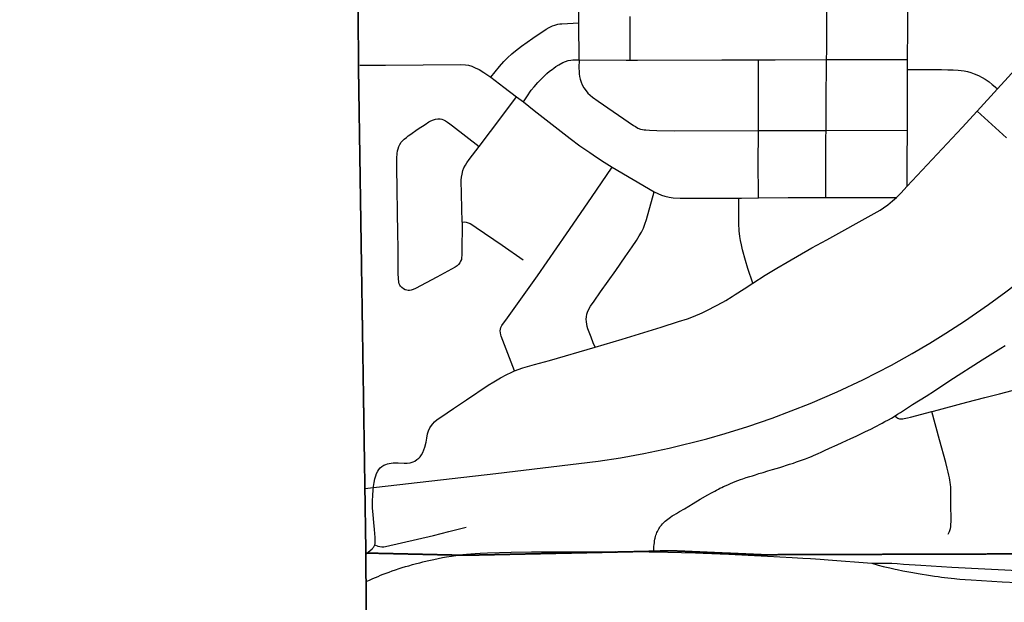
# Model space of a CAD drawing. Header units: feet. Extents: x 2113747 to 2516209, y 960708 to 1356798.
# Tile 20 of 92: x 2271117 to 2278482, y 1143748 to 1148108. Entities that reach past the tile are written whole.
import ezdxf

# ---------------------------------------------------------------- set-up
doc = ezdxf.new("R2010")
doc.units = ezdxf.units.FT
doc.header["$LTSCALE"] = 20
doc.header["$MEASUREMENT"] = 0
doc.linetypes.add('OhDOT_USTN3', pattern=[0.22, 0.165, -0.055])
doc.linetypes.add('rr2', pattern=[0])
for name, color, linetype in [('GM_X_Adjacent_County', 251, 'OhDOT_USTN3'), ('GM_X_City_Street', 251, 'Continuous'), ('GM_X_County', 251, 'OhDOT_USTN3'), ('GM_X_Rail_Line', 251, 'rr2'), ('GM_X_State_Route', 1, 'Continuous'), ('GM_X_Township', 251, 'OhDOT_USTN3')]:
    doc.layers.add(name, color=color, linetype=linetype)

msp = doc.modelspace()

# ---------------------------------------------------------------- linework, layer by layer
at = {"layer": 'GM_X_Adjacent_County', "flags": 128}
msp.add_lwpolyline([(2192629.9, 1167519.5), (2192631.2, 1170403.5), (2192632.8, 1173672.8), (2192633.8, 1175629.5), (2192671.1, 1181169.3), (2192669.3, 1184775.1), (2192667.8, 1187766.9), (2192660.9, 1188884.7), (2192638, 1192623.1), (2192637, 1192687), (2192624.5, 1194837.8), (2192737.6, 1194839.7), (2198605.6, 1194974.2), (2199009.7, 1194982.8), (2204631.8, 1195039.6), (2205347.9, 1195050.5), (2205386.6, 1195051.1), (2205910.4, 1195059.1), (2205996.9, 1195060.4), (2208466.7, 1195086.6), (2214754.4, 1195227), (2218436, 1195308), (2224284, 1195428.9), (2225752.4, 1195457.9), (2225462.4, 1195534.2), (2225401.5, 1195595.2), (2225364.4, 1195690.5), (2225385.6, 1195870.7), (2225422.7, 1195968.7), (2225454.5, 1196101.2), (2225555.1, 1196175.4), (2225730, 1196146.2), (2225936.7, 1196103.9), (2226103.6, 1195950.2), (2226196.3, 1195762.1), (2226318.2, 1195778), (2226413.6, 1195876), (2226477.1, 1196119.8), (2226432.1, 1196339.7), (2226254.6, 1196527.8), (2226111.5, 1196633.7), (2226016.1, 1196776.8), (2225706.3, 1197037.8), (2225597.5, 1197214), (2225541.9, 1197428.6), (2225549.8, 1197574.3), (2225533.9, 1197682.9), (2225510.1, 1197751.8), (2225433.3, 1197823.4), (2225319.3, 1197810.1), (2225163, 1197849.8), (2225022.6, 1197884.3), (2224866.2, 1197995.8), (2224773.6, 1198237.6), (2224766.2, 1198416.3), (2224818.6, 1198832.8), (2224831.8, 1198917.6), (2224868.9, 1199050.1), (2224916.6, 1199124.2), (2224988.2, 1199164), (2225078.2, 1199177.2), (2225210.7, 1199142.8), (2225361.7, 1199058), (2225454.5, 1198986.5), (2225541.9, 1198975.9), (2225626.7, 1199020.9), (2225653.2, 1199068.6), (2225634.6, 1199164), (2225576.3, 1199317.6), (2225558.1, 1199409.1), (2225502.1, 1199640.9), (2225359.1, 1199810.4), (2225210.7, 1199887.3), (2225033.2, 1199916.4), (2224903.4, 1199927), (2224733.8, 1199887.3), (2224588.1, 1199836.9), (2224426.5, 1199852.8), (2224304.6, 1199924.4), (2224140.3, 1200009.2), (2224033.1, 1200099.2), (2223933.7, 1200223.8), (2223870.1, 1200324.4), (2223843.6, 1200456.9), (2223875.4, 1200570.8), (2223989.3, 1200713.9), (2224135, 1200891.4), (2224264.9, 1201013.3), (2224315.2, 1201058.3), (2224325.8, 1201095.4), (2224307.2, 1201143.1), (2224270.1, 1201185.5), (2224190.7, 1201257), (2224050.2, 1201262.3), (2223875.4, 1201254.4), (2223719.1, 1201259.7), (2223624.4, 1201296.8), (2223554.8, 1201352.4), (2223464.7, 1201458.4), (2223422.3, 1201569.7), (2223427.6, 1201646.5), (2223462.1, 1201752.5), (2223552.1, 1201842.6), (2223692.6, 1201903.5), (2223840.9, 1201967.1), (2223893.9, 1201998.9), (2223939, 1202043.9), (2223962.8, 1202134), (2223909.8, 1202269.1), (2223851.5, 1202340.7), (2223774.7, 1202356.6), (2223692.6, 1202348.6), (2223578.6, 1202303.6), (2223491.2, 1202258.5), (2223382.6, 1202226.8), (2223303.1, 1202247.9), (2223247.5, 1202300.9), (2223215.7, 1202377.8), (2223197.1, 1202483.7), (2223244.8, 1202642.7), (2223353.4, 1202799), (2223454.1, 1202942.1), (2223462.1, 1203018.9), (2223462.1, 1203064), (2223390.5, 1203188.5), (2223235.7, 1203282.8), (2223181.3, 1203339.3), (2223130.4, 1203395.8), (2223116.3, 1203463.6), (2223153, 1203562.4), (2223226.5, 1203633.1), (2223288.6, 1203695.2), (2223316.9, 1203765.9), (2223297.1, 1203887.3), (2223251.9, 1203949.5), (2223175.6, 1203974.9), (2223085.2, 1203955.1), (2223006.1, 1203918.4), (2222935.5, 1203853.4), (2222850.7, 1203698), (2222740.6, 1203607.6), (2222675.6, 1203593.5), (2222616.2, 1203610.5), (2222559.7, 1203698), (2222463.7, 1204073.8), (2222458, 1204285.7), (2222497.6, 1204359.1), (2222596.5, 1204452.4), (2222805.5, 1204585.1), (2222929.8, 1204675.6), (2222992, 1204740.5), (2223006.1, 1204788.6), (2222972.2, 1204847.9), (2222910.1, 1204912.9), (2222760.3, 1204955.2), (2222599.3, 1204969.4), (2222480.6, 1205008.9), (2222404.4, 1205076.7), (2222263.1, 1205240.6), (2222181.2, 1205336.6), (2222079.5, 1205407.3), (2221966.5, 1205441.2), (2221881.7, 1205472.2), (2221797, 1205516.5), (2221703.7, 1205619.2), (2221630.3, 1205687), (2221562.5, 1205698.3), (2221463.6, 1205681.3), (2221311, 1205613.5), (2221195.2, 1205576.8), (2221070.9, 1205582.4), (2220859, 1205622), (2220743.2, 1205681.3), (2220576.5, 1205822.6), (2220455, 1205944), (2220302.4, 1206023.1), (2220181, 1206074), (2220090.6, 1206150.3), (2220048.2, 1206308.5), (2220039.7, 1206483.6), (2219974.7, 1206616.4), (2219935.2, 1206709.7), (2219898.5, 1206817), (2219906.9, 1206918.7), (2220005.8, 1207031.7), (2220152.7, 1207136.3), (2220291.1, 1207226.7), (2220373.1, 1207288.8), (2220421.9, 1207378.1), (2220410.9, 1207565.9), (2220407.2, 1207760.7), (2220339.7, 1208008), (2220291, 1208255.3), (2220324.8, 1208431.4), (2220444.6, 1208768.6), (2220470.9, 1208944.7), (2220422.2, 1209154.5), (2220328.5, 1209281.8), (2220103.7, 1209491.7), (2219826.5, 1209709), (2219691.6, 1209851.3), (2219429.3, 1210203.5), (2219283.2, 1210473.3), (2219245.7, 1210694.3), (2219320.7, 1211065.2), (2219356.9, 1211201.2), (2219410.6, 1211402.4), (2219451.8, 1211743.4), (2219388.1, 1211971.9), (2219215.8, 1212230.4), (2219028.4, 1212466.5), (2218661.3, 1212777.4), (2218365.3, 1213088.4), (2218207.9, 1213346.9), (2218114.2, 1213710.3), (2218088, 1214032.6), (2218118, 1214403.5), (2218200.4, 1214647), (2218372.8, 1214973), (2218440.2, 1215096.6), (2218541.4, 1215411.3), (2218635, 1215696.1), (2218743.7, 1215898.4), (2218886.1, 1216149.4), (2219047.2, 1216370.4), (2219095.9, 1216516.6), (2219144.6, 1216741.4), (2219144.6, 1216921.2), (2219118.3, 1217142.2), (2219133.3, 1217333.3), (2219144.6, 1217520.7), (2219065.9, 1217816.6), (2219058.4, 1218048.9), (2219054.6, 1218326.2), (2219075.1, 1218515), (2219103.6, 1218655.5), (2219090, 1218753.5), (2219032.2, 1218921.9), (2218878.6, 1219180.4), (2218788.6, 1219296.6), (2218691.2, 1219360.2), (2218575.1, 1219379), (2218297.8, 1219382.7), (2217968.1, 1219292.8), (2217739.6, 1219274.1), (2217544.8, 1219307.8), (2217436.1, 1219296.6), (2217237.5, 1219296.6), (2217140.1, 1219345.3), (2217039, 1219457.7), (2216781, 1219756.6), (2216623.1, 1220057.1), (2216570, 1220251), (2216533.2, 1220570.4), (2216540.7, 1220686.5), (2216551.9, 1220843.9), (2216668.1, 1220915.1), (2216847.9, 1220915.1), (2217027.7, 1220836.4), (2217394.9, 1220686.5), (2217522.3, 1220769), (2217675.9, 1220956.3), (2217732.1, 1221094.9), (2217720.9, 1221244.8), (2217683.4, 1221394.7), (2217559.6, 1221466.3), (2217447.4, 1221394.7), (2217323.7, 1221398.4), (2217147.6, 1221465.8), (2216990.3, 1221615.7), (2216922.8, 1221671.9), (2216776.7, 1221754.3), (2216638.1, 1221784.3), (2216499.5, 1221758.1), (2216364.6, 1221701.9), (2216282.2, 1221679.4), (2216188.5, 1221761.8), (2216154.8, 1221904.2), (2216195, 1221993.3), (2217854.6, 1222013.8), (2218902.3, 1222026.2), (2221110.2, 1222044.8), (2224969.7, 1222054.4), (2226270.9, 1222054.4), (2227184.2, 1222047.2), (2228798.4, 1222028), (2230481.2, 1221983), (2231335, 1221970.9), (2233013.3, 1221964.2), (2233375.5, 1221985.7), (2235298.9, 1222030.3), (2235886, 1222018.9), (2238008.6, 1221951.6), (2239797.9, 1221947.1), (2240042.3, 1221946.5), (2240473.1, 1221945.4), (2240926.8, 1221944.3), (2242478.9, 1221940.4), (2243220.1, 1221938.8), (2246206.9, 1221908.5), (2259652.5, 1221764.6), (2265464.6, 1221710.9), (2271661.6, 1221657), (2271878.3, 1221655.1), (2272245.5, 1221652), (2272941.3, 1221646.2), (2272946, 1221095.4), (2272949.1, 1220734.4), (2272952.1, 1220381.2), (2272955.4, 1219996), (2272959.4, 1219526.6), (2272961.9, 1219224.8), (2272968.2, 1218487.3), (2272977.4, 1217406), (2272974.8, 1216501), (2272990.9, 1215563.4), (2273071.2, 1206556.1), (2273192.8, 1198453.5), (2273152, 1195400.2), (2273227.8, 1192712.3), (2273176, 1191452.9), (2273163.7, 1190519), (2273216.2, 1187364.3), (2273321.3, 1182083.5), (2273359.1, 1179653.6), (2273351.3, 1179125), (2273357.7, 1177775.8), (2273384.1, 1177023.3), (2273394.3, 1176620.2), (2273391.7, 1176176.2), (2273414.8, 1174719.8), (2273428, 1173103.9), (2273425.8, 1173043.6), (2273462.1, 1168895.5), (2273464.5, 1168621), (2273485.8, 1167056), (2273539.3, 1163371.7), (2273559.6, 1160545.6), (2273585.4, 1158808.2), (2273596.3, 1155295.4), (2273631.6, 1150488), (2273636.5, 1149823), (2273644.5, 1148717.3), (2273648.4, 1148193.1), (2273652, 1147705.5), (2273706.6, 1144116.6), (2273707.6, 1143905.8), (2273727.1, 1137671.6), (2273735.1, 1134958.5), (2273761.9, 1131307.3), (2273776.3, 1128907.7), (2273781.7, 1128012.6), (2273782.4, 1127896.3), (2273784.2, 1127598.8), (2273791.5, 1126394.8), (2273793.6, 1126045), (2273794.2, 1125937.8), (2273799.7, 1125028), (2273809.4, 1124393.2), (2273866, 1121326.5), (2273859.4, 1119169.8), (2273876.6, 1118816.7), (2273877.6, 1116829.3), (2273844.6, 1115019.5), (2273847.8, 1114656.2), (2273851, 1114280.8), (2273852.3, 1114201.4), (2273856.5, 1113636.4), (2273857.2, 1113574.9), (2273859.5, 1113280.7), (2273861.4, 1113068.9), (2273868, 1112293.9), (2273872.2, 1111793.8), (2273877.5, 1111173.5), (2273881.1, 1110747.6), (2273883.9, 1110420.3), (2273884.8, 1110318.2), (2273888.6, 1109866.3), (2273890, 1109707.5), (2273891.8, 1109492.1), (2273890.4, 1108659.3), (2273894.8, 1107881.1), (2273927.6, 1105260.2), (2273922.8, 1103968.8), (2273943.7, 1101977.2), (2274002.6, 1096381.5), (2274018.6, 1094549.4), (2274044.9, 1093010.2), (2274048.7, 1092052.6), (2274067.2, 1090515.4), (2273842.4, 1090510.7), (2272585.3, 1090487.3), (2271751, 1090471.4), (2270733.1, 1090435.2), (2268200, 1090404.7), (2267777.9, 1090417.9), (2267760.3, 1089303.9), (2267673.8, 1087761.6), (2267628.1, 1085889.8), (2267594, 1084591.7), (2267582.7, 1084034.8), (2267570.3, 1083741), (2267407.2, 1076550.8), (2267310.2, 1072879), (2267224, 1068545.6), (2267218.3, 1067679.9), (2267123.1, 1064546.5), (2267119.1, 1064405.2), (2267104.5, 1064277.9), (2267008.7, 1060529.1), (2266029.7, 1060557.9), (2264763.9, 1060590.1), (2264178.8, 1060604.7), (2263522.7, 1060622.5), (2262904.9, 1060648.5), (2262577.6, 1060658), (2262494, 1060660.5), (2262467.7, 1060661.6), (2262069.3, 1060670.2), (2259905, 1060723.2), (2259350.2, 1060738.4), (2254917, 1060859.8), (2252021.6, 1060939.2), (2251064.1, 1060965.4), (2247613.1, 1061077.2), (2245772.7, 1061157), (2240478.8, 1061338.5), (2240258.8, 1061346.5), (2239174.2, 1061389.9), (2237828.1, 1061435.5), (2234872.6, 1061543.7), (2228637.7, 1061772), (2226856.4, 1061837.2), (2226221.3, 1061860.2), (2224371, 1061928), (2218716.2, 1062135.2), (2216024.1, 1062233.7), (2214252.3, 1062298.5), (2212077.5, 1062441.6), (2210447.7, 1062486), (2205425.9, 1062621.2), (2204591.8, 1062651.7), (2204074.2, 1062670.6), (2204061.3, 1063896.1), (2204018.7, 1067962.2), (2204017.8, 1068050.4), (2203986, 1071081.2), (2203969.1, 1073268.3), (2203919.7, 1078642.6), (2203897.5, 1079534.1), (2203924.1, 1083121.6), (2203902.3, 1084169), (2203923.9, 1085136.9), (2203915.9, 1085866.3), (2203909.3, 1086297.6), (2203904.8, 1086751.9), (2203874, 1089335.2), (2203868.8, 1089766.1), (2203327, 1089754.3), (2199689.1, 1089719.7), (2199501.9, 1089724.5), (2198608.4, 1089725.7), (2198226.9, 1089714.9), (2197797.6, 1089712.6), (2197121.5, 1089708), (2195423.4, 1089702.7), (2195255.6, 1089694.6), (2194546.9, 1089678.2), (2193306.3, 1089676.1), (2192605.8, 1089671.9), (2192619.6, 1092103.3), (2192625.3, 1092537.8), (2192655.8, 1094119.7), (2192658.9, 1095336.3), (2192658, 1095922.6), (2192588.6, 1099321.9), (2192674.5, 1103192.8), (2192654.8, 1107795.5), (2192654.1, 1108034.1), (2192653, 1108439.7), (2192666.1, 1108661.5), (2192655.7, 1108900), (2192656.8, 1109082.6), (2192653.9, 1109924.3), (2192636.4, 1110046.8), (2192644.4, 1110728.7), (2192636.8, 1111737.7), (2192634.1, 1112042.6), (2192629.5, 1112563.6), (2192567, 1113876.2), (2192570.8, 1115766.5), (2192562.7, 1116200.3), (2192562.2, 1116521.2), (2192561.7, 1116842), (2192568.4, 1119398.8), (2192556.7, 1120002.2), (2192551.5, 1123337.2), (2192552.2, 1123393.2), (2192559.7, 1126775.7), (2192557.3, 1127768), (2192541.4, 1130026.9), (2192543.4, 1132645.5), (2192543.5, 1135846.7), (2192542.4, 1136084.5), (2192539.5, 1136744.2), (2192530.1, 1137575), (2192539.4, 1140482.2), (2192538.9, 1143380.8), (2192552.3, 1147211.2), (2192555.8, 1148675.9), (2192557.2, 1148924), (2192558, 1149453.5), (2192561.9, 1150576.9), (2192568.8, 1152460.6), (2192570.2, 1152862.8), (2192571.3, 1153175.8), (2192574.9, 1154176.3), (2192587.8, 1155252.3), (2192594.1, 1158494.9), (2192604.3, 1162456.4), (2192620.3, 1166969.1), (2192629.9, 1167519.5)], dxfattribs=at)
at = {"layer": 'GM_X_City_Street', "flags": 128}
for points in [[(2275299.5, 1148083.8), (2275299.1, 1148259.7), (2275301.4, 1148638.2)], [(2277759.4, 1147809.5), (2277760.4, 1148038.5), (2277760.3, 1148288.1)], [(2277153, 1147809), (2277153.6, 1147874.4), (2277155.6, 1148007.8), (2277155.9, 1148102.4), (2277154, 1148284.3)], [(2278432, 1147590.5), (2278644.2, 1147823.1), (2278853.7, 1148057.1), (2278942.8, 1148155.1)], [(2274640.5, 1147677.5), (2274705.6, 1147757), (2274738.2, 1147794.3), (2274766.8, 1147822), (2274799.4, 1147852), (2274826, 1147874.2), (2274871.9, 1147910.8), (2274956.2, 1147970.5), (2275056.4, 1148036.4), (2275078.8, 1148049.7), (2275102.2, 1148061.2), (2275120.5, 1148068.1), (2275142.6, 1148074.1), (2275157.3, 1148076.3), (2275171.6, 1148077.9), (2275299.5, 1148083.8)], [(2275301.8, 1147808.5), (2275299.5, 1148083.8)], [(2275683.4, 1147806), (2275683.9, 1147923.6), (2275684.2, 1148053.7), (2275684.3, 1148132.3)], [(2273660.2, 1147767.6), (2273853.7, 1147766.9), (2274418, 1147773), (2274450.6, 1147770.4), (2274474.5, 1147766.5), (2274499.6, 1147759.1), (2274525.1, 1147748.7), (2274553.9, 1147734.3), (2274590.2, 1147712.9), (2274618.2, 1147693.9), (2274640.5, 1147677.5)], [(2274885.8, 1147492.7), (2274911.2, 1147530.4), (2274944.3, 1147579.6), (2274964.5, 1147605.7), (2274993, 1147637.9), (2275023.1, 1147668.3), (2275061.4, 1147704.5), (2275081.3, 1147721.9), (2275099.3, 1147736.2), (2275112.4, 1147746), (2275128.5, 1147757.5), (2275150.5, 1147771.3), (2275180.4, 1147787.4), (2275200.2, 1147796.2), (2275219.9, 1147802.1), (2275239.3, 1147806.1), (2275253.8, 1147807.7), (2275268.5, 1147808.6), (2275301.8, 1147808.5)], [(2275301.8, 1147808.5), (2275300.5, 1147747.5), (2275301.5, 1147717.7), (2275302.6, 1147702.8), (2275305.7, 1147681.9), (2275309.6, 1147661.9), (2275316.5, 1147640.2), (2275324.3, 1147621.5), (2275336.9, 1147599), (2275353.3, 1147575.1), (2275367.6, 1147557.7), (2275383.7, 1147542.2), (2275401.3, 1147528), (2275444.4, 1147498.9), (2275708.7, 1147315.9), (2275722.3, 1147307.5), (2275742.2, 1147297.2), (2275759.9, 1147289.7), (2275775, 1147285.2), (2275787.4, 1147283.3), (2275799.9, 1147282.5), (2275829.2, 1147280.4), (2275883.4, 1147278.3), (2276013.7, 1147276.4), (2276643.6, 1147278.7)], [(2275301.8, 1147808.5), (2275654.4, 1147806.1), (2275683.4, 1147806)], [(2275683.4, 1147806), (2275739.3, 1147805.9), (2276368.4, 1147807), (2276643.5, 1147807.6)], [(2276643.5, 1147807.6), (2276768.6, 1147807.9), (2277153, 1147809)], [(2276643.6, 1147278.7), (2276644.3, 1147407.8), (2276644.6, 1147536.7), (2276643.6, 1147781.4), (2276643.5, 1147807.6)], [(2277148.7, 1147279.7), (2277149, 1147313), (2277150.8, 1147586.7), (2277151.8, 1147704.5), (2277153, 1147809)], [(2277153, 1147809), (2277722.5, 1147809.4), (2277759.4, 1147809.5)], [(2277759, 1147735.4), (2277759.2, 1147775.5), (2277759.4, 1147809.5)], [(2277757.1, 1147280.9), (2277757.4, 1147475.3), (2277759, 1147735.4)], [(2277759, 1147735.4), (2277910.7, 1147735.4), (2278013.3, 1147734.9), (2278060.1, 1147733.7), (2278100.6, 1147732.3), (2278136.1, 1147730.2), (2278159.9, 1147728.4), (2278183, 1147725.4), (2278207.3, 1147720.6), (2278231.2, 1147713.6), (2278258.1, 1147703.6), (2278289.8, 1147689.7), (2278316.2, 1147676.2), (2278338.7, 1147662.9), (2278368.4, 1147642.8), (2278392.7, 1147624.1), (2278414.2, 1147605.9), (2278432, 1147590.5)], [(2274640.5, 1147677.5), (2274739.4, 1147601.8), (2274834.4, 1147531.8)], [(2278278.6, 1147422.5), (2278432, 1147590.5)], [(2274553.2, 1147159.1), (2274723.5, 1147382.6), (2274834.4, 1147531.8)], [(2274834.4, 1147531.8), (2274885.8, 1147492.7)], [(2274885.8, 1147492.7), (2274964.5, 1147428.9), (2275235.4, 1147219), (2275307.8, 1147165.2), (2275380.7, 1147115.1), (2275431.9, 1147080.1), (2275489.9, 1147042.9), (2275549.8, 1147005.4)], [(2277756.8, 1146861.7), (2278167.9, 1147300.7), (2278278.6, 1147422.5)], [(2278278.6, 1147422.5), (2278498.2, 1147223.5)], [(2274427.4, 1146593.7), (2274425.5, 1146363.9), (2274424.6, 1146345.2), (2274422.8, 1146326.9), (2274420.7, 1146314.4), (2274415.5, 1146300.1), (2274409, 1146287.5), (2274400.7, 1146275.8), (2274389, 1146265.4), (2274374.1, 1146255), (2274238.4, 1146181.1), (2274077.1, 1146096.1), (2274060.4, 1146088.3), (2274044.3, 1146082.8), (2274033.8, 1146081), (2274023.1, 1146081), (2274012.6, 1146082.7), (2273999.4, 1146087.4), (2273987.3, 1146094.3), (2273976.2, 1146102.6), (2273966.4, 1146112.6), (2273960.5, 1146121.5), (2273956.2, 1146131.2), (2273952.8, 1146144.7), (2273950.3, 1146171.5), (2273949.1, 1146207.7), (2273947.3, 1146404.5), (2273946.7, 1146505.9), (2273939.1, 1147003.8), (2273939.4, 1147072.5), (2273940.8, 1147105.7), (2273943.3, 1147125.7), (2273946.9, 1147142.2), (2273952.5, 1147158.2), (2273959.9, 1147173.7), (2273971.5, 1147190.3), (2273982.6, 1147203), (2273993.4, 1147213.5), (2274009.7, 1147227.5), (2274022.6, 1147237.8), (2274036, 1147247.4), (2274097.6, 1147290.7), (2274149.8, 1147324.6), (2274178, 1147342.8), (2274192, 1147350.5), (2274211.9, 1147358.8), (2274228.4, 1147363.2), (2274244, 1147365.4), (2274261.2, 1147365.1), (2274274.8, 1147363), (2274288, 1147358.9), (2274302.6, 1147351.8), (2274317.4, 1147342.1), (2274335.2, 1147329.2), (2274354.3, 1147314.9), (2274553.2, 1147159.1)], [(2276643.3, 1146774.3), (2276643.1, 1146812.8), (2276642.2, 1147020.7), (2276643.6, 1147278.7)], [(2276643.6, 1147278.7), (2277148.7, 1147279.7)], [(2277148.5, 1146776.5), (2277148.4, 1146815.2), (2277148.2, 1147224.5), (2277148.7, 1147279.7)], [(2277148.7, 1147279.7), (2277757.1, 1147280.9)], [(2277756.8, 1146861.7), (2277756.8, 1147049.4), (2277757.1, 1147280.9)], [(2274427.4, 1146593.7), (2274420.6, 1146906.4), (2274422.4, 1146928.5), (2274425.8, 1146951.1), (2274432.1, 1146978.6), (2274440.4, 1146999.4), (2274450.7, 1147019.5), (2274461, 1147035.9), (2274479.6, 1147062.5), (2274553.2, 1147159.1)], [(2274819.5, 1145480.4), (2274719.1, 1145740), (2274716, 1145749.2), (2274712.6, 1145765.4), (2274711.4, 1145779.7), (2274713, 1145791.7), (2274716.7, 1145803.6), (2274724.4, 1145818.4), (2274737, 1145837.5), (2274753.5, 1145860.1), (2274989.6, 1146190.7), (2275208.2, 1146506.5), (2275395.3, 1146776.3), (2275549.8, 1147005.4)], [(2275549.8, 1147005.4), (2275864.1, 1146819.6)], [(2275421.7, 1145657.1), (2275408.1, 1145688.8), (2275391.2, 1145731.3), (2275368, 1145794.6), (2275363.1, 1145810.8), (2275358.5, 1145830.1), (2275356.1, 1145846.6), (2275355.1, 1145866.8), (2275355.9, 1145883.7), (2275359.4, 1145903.7), (2275364.5, 1145919.8), (2275374.2, 1145941.2), (2275387.6, 1145964.3), (2275414.2, 1146002.2), (2275460.7, 1146070.2), (2275577.5, 1146231.7), (2275647, 1146332.8), (2275699.2, 1146408.9), (2275730.9, 1146455.3), (2275752.2, 1146490), (2275767.8, 1146519.1), (2275782.2, 1146548.6), (2275794.3, 1146577.3), (2275806.5, 1146613.3), (2275864.1, 1146819.6)], [(2275864.1, 1146819.6), (2275891.1, 1146806.1), (2275918.8, 1146794.8), (2275944.2, 1146786.8), (2275976.6, 1146779.7), (2276006.2, 1146775.5), (2276058.8, 1146771.8), (2276096.3, 1146771.4), (2276497.1, 1146773)], [(2277675.2, 1146777.5), (2277708.6, 1146810.2), (2277756.8, 1146861.7)], [(2276600.7, 1146135.7), (2276563.7, 1146246.1), (2276545.4, 1146306.9), (2276524.6, 1146384.6), (2276515.5, 1146424.1), (2276509.7, 1146455.8), (2276504.4, 1146484.7), (2276499.7, 1146526.7), (2276496.5, 1146582.1), (2276497, 1146732.5), (2276497.1, 1146773)], [(2276497.1, 1146773), (2276517.5, 1146773.1), (2276643.3, 1146774.3)], [(2276600.7, 1146135.7), (2276694.2, 1146195.5), (2276742.5, 1146225.7), (2276782, 1146249.1), (2276858.4, 1146293.4), (2277042.6, 1146399.6), (2277154.6, 1146461.2), (2277510.1, 1146658.5), (2277552.9, 1146683.2), (2277577.9, 1146699.2), (2277610.2, 1146722.3), (2277646.2, 1146751.3), (2277675.2, 1146777.5)], [(2276643.3, 1146774.3), (2276865.5, 1146776.3), (2277148.5, 1146776.5)], [(2277148.5, 1146776.5), (2277504.4, 1146776.7), (2277675.2, 1146777.5)], [(2274427.4, 1146593.7), (2274441.7, 1146594.2), (2274456.5, 1146592.4), (2274470.9, 1146588.5), (2274485.6, 1146582), (2274506.9, 1146569.8), (2274530.8, 1146553.3), (2274727.3, 1146421.6), (2274883.3, 1146312)], [(2275421.7, 1145657.1), (2275624.7, 1145717.5), (2275916.7, 1145807.6), (2276044.8, 1145848.4), (2276111.9, 1145870.5), (2276158.2, 1145887.8), (2276221.7, 1145915.1), (2276261.6, 1145934.3), (2276324.9, 1145965.5), (2276376.8, 1145993.4), (2276399.2, 1146005.8), (2276447.1, 1146036.6), (2276469.3, 1146050.5), (2276535.3, 1146093.5), (2276600.7, 1146135.7)], [(2274819.5, 1145480.4), (2274881.8, 1145502), (2274968.7, 1145527.5), (2275079.4, 1145558.7), (2275421.7, 1145657.1)], [(2277664.8, 1145142.2), (2277684.5, 1145154.9), (2277706.2, 1145168.8), (2277796.5, 1145227), (2277896.9, 1145291.2), (2277959, 1145330.7), (2278074.9, 1145406.6), (2278317.8, 1145562.4), (2278416.3, 1145624.9), (2278455.4, 1145649.2), (2278489.3, 1145670.4)], [(2277941.3, 1145175.6), (2277953.4, 1145178.7), (2278201, 1145244.6), (2278335.6, 1145279.7), (2278445.4, 1145308.8), (2278768.1, 1145392.9), (2279136, 1145489.1), (2279293.2, 1145528.1), (2279312.7, 1145532.1), (2279329.7, 1145534.7), (2279350.5, 1145536.5), (2279372.3, 1145536.9)], [(2273773.6, 1144178.6), (2273775.6, 1144188.4), (2273777.1, 1144200.4), (2273777.3, 1144207.4), (2273777.3, 1144214.9), (2273776.3, 1144232.7), (2273771, 1144292.7), (2273765.2, 1144345.4), (2273760, 1144403.2), (2273756.9, 1144455.8), (2273756.7, 1144501.1), (2273758.6, 1144551.2), (2273760.8, 1144583.9), (2273764.8, 1144614.3), (2273769.6, 1144645.2), (2273774.8, 1144670.8), (2273781.3, 1144695.1), (2273787, 1144711.6), (2273795.3, 1144729.6), (2273803.5, 1144742.2), (2273814.2, 1144753.8), (2273825.8, 1144763.6), (2273842, 1144773.5), (2273856.2, 1144780.2), (2273867.8, 1144784.3), (2273881, 1144787.2), (2273896.5, 1144789.5), (2273911.2, 1144791.2), (2273929.5, 1144792.1), (2273947.3, 1144791.6), (2273993.3, 1144789.1), (2274016.7, 1144789.9), (2274037.8, 1144792.3), (2274059.4, 1144799), (2274071.7, 1144804.8), (2274088.9, 1144815.9), (2274101.8, 1144826.9), (2274112.1, 1144837.5), (2274122.5, 1144852.7), (2274132.5, 1144870), (2274140.8, 1144889.1), (2274147.3, 1144909.1), (2274156.8, 1144947.3), (2274162.5, 1144976.4), (2274168.6, 1145008.1), (2274176, 1145032), (2274185.8, 1145052.9), (2274197.4, 1145072), (2274207.4, 1145084.4), (2274220.6, 1145098.1), (2274240.1, 1145114.9), (2274266.6, 1145133.7), (2274363.2, 1145198.2), (2274460.5, 1145263.7), (2274622.5, 1145372.2), (2274663.4, 1145398.8), (2274713.7, 1145428.2), (2274760.2, 1145452.9), (2274793.2, 1145468.5), (2274819.5, 1145480.4)], [(2275859.5, 1144124.9), (2275861.6, 1144166.1), (2275862.9, 1144179.6), (2275864.6, 1144193.9), (2275866.8, 1144208.7), (2275868.3, 1144219.9), (2275870.3, 1144229.1), (2275872.9, 1144239.9), (2275875.9, 1144249.9), (2275879.9, 1144260.3), (2275883.8, 1144269.5), (2275888.1, 1144279), (2275892.9, 1144289), (2275898.1, 1144298.5), (2275902.9, 1144306.4), (2275906.8, 1144312), (2275911.1, 1144318.1), (2275917.7, 1144326.3), (2275926.4, 1144336.3), (2275935.9, 1144345.9), (2275945.9, 1144355), (2275955.9, 1144363.7), (2275964.6, 1144370.2), (2275974.6, 1144377.5), (2275985.9, 1144385.4), (2275998.9, 1144394), (2276013.2, 1144403.2), (2276029.3, 1144413.1), (2276052.8, 1144427), (2276089.2, 1144448.7), (2276156.1, 1144488.2), (2276207.4, 1144518.6), (2276265.6, 1144552), (2276291.2, 1144566.3), (2276317.3, 1144580.6), (2276329.9, 1144587.5), (2276343.8, 1144594.9), (2276355.5, 1144601), (2276368.5, 1144607.5), (2276382.4, 1144614), (2276400.7, 1144622.7), (2276418, 1144630.5), (2276434.9, 1144637.9), (2276450.6, 1144644.4), (2276468.4, 1144651.8), (2276488.4, 1144659.6), (2276507.9, 1144666.5), (2276527, 1144673), (2276550.9, 1144680.8), (2276579.6, 1144689.9), (2276598.3, 1144695.5), (2276620.4, 1144702.5), (2276647.3, 1144710.7), (2276678.6, 1144720.3), (2276714.6, 1144731.1), (2276747.2, 1144741.1), (2276774.6, 1144749.3), (2276803.3, 1144758), (2276826.3, 1144764.9), (2276852.3, 1144773.2), (2276876.6, 1144781), (2276904.4, 1144790.1), (2276928.3, 1144798.3), (2276950.9, 1144806.1), (2276972.6, 1144814), (2276994.3, 1144822.2), (2277006.9, 1144826.9), (2277021.3, 1144832.6), (2277039.1, 1144840), (2277056, 1144846.9), (2277073.4, 1144854.3), (2277089, 1144861.2), (2277111.2, 1144871.2), (2277138.5, 1144883.8), (2277175.4, 1144900.7), (2277233.2, 1144927.6), (2277268.8, 1144944.1), (2277303.1, 1144959.7), (2277334.4, 1144974), (2277373.5, 1144992.2), (2277439.9, 1145023.5), (2277489, 1145047.3), (2277510.7, 1145058.2), (2277530.3, 1145068.1), (2277549.4, 1145078.1), (2277568, 1145088.1), (2277589.8, 1145099.8), (2277615, 1145113.7), (2277638, 1145126.7), (2277664.8, 1145142.2)], [(2277664.8, 1145142.2), (2277672, 1145135.8), (2277677.7, 1145131), (2277685.5, 1145125.8), (2277690.2, 1145123.2), (2277697.6, 1145121.1), (2277705, 1145120.2), (2277714.1, 1145120.2), (2277723.2, 1145121), (2277732.8, 1145122.8), (2277745.4, 1145125.4), (2277758.5, 1145128.6), (2277779.7, 1145133.6), (2277941.3, 1145175.6)], [(2278061.7, 1144258.8), (2278066.9, 1144268.3), (2278071.7, 1144277), (2278076, 1144285.7), (2278078.2, 1144291.8), (2278080.4, 1144300.5), (2278082.1, 1144313.1), (2278082.9, 1144327.8), (2278083.8, 1144355.2), (2278083.5, 1144490.2), (2278083, 1144561.5), (2278082.2, 1144592.7), (2278081.3, 1144611), (2278079.6, 1144628.3), (2278077.5, 1144647.9), (2278075.3, 1144662.6), (2278071.8, 1144680.4), (2278067.9, 1144698.2), (2278062.7, 1144721.7), (2278055.4, 1144752.5), (2278044.1, 1144794.2), (2277997.7, 1144962.7), (2277941.3, 1145175.6)], [(2274211.7, 1144248.6), (2274328, 1144277.2), (2274458, 1144310)], [(2273773.6, 1144178.6), (2273797.2, 1144167.8), (2273811, 1144164.6), (2273825.9, 1144163), (2273832.8, 1144162.7), (2273839.7, 1144163.3), (2273854.1, 1144165.1), (2274211.7, 1144248.6)], [(2273709.2, 1144111.2), (2273752.4, 1144147), (2273758.9, 1144153.9), (2273762.2, 1144157.3), (2273765.4, 1144162), (2273769, 1144168.6), (2273773.6, 1144178.6)]]:
    msp.add_lwpolyline(points, dxfattribs=at)
at = {"layer": 'GM_X_County', "flags": 128}
msp.add_lwpolyline([(2353397.3, 1222450.6), (2356857.8, 1222526.2), (2358764.2, 1222567.9), (2364179.8, 1222723), (2365829.3, 1222755.4), (2369644.5, 1222836), (2372194.3, 1222881.1), (2374472.3, 1222923.6), (2379690, 1223029.2), (2379735.3, 1219825.9), (2379742.5, 1219374.1), (2379833.5, 1216178.2), (2380013.7, 1209139.3), (2380002.9, 1203412.7), (2380022.1, 1202248.7), (2380179.5, 1195355.7), (2380181.1, 1194352.1), (2380358.7, 1187411.8), (2380412.2, 1186569.4), (2380419, 1184192.9), (2380463.4, 1181822.8), (2380682.1, 1170162.6), (2380745.6, 1166807.5), (2380770.9, 1165044.4), (2380823.5, 1161381.7), (2380824.4, 1161039), (2380878.4, 1157551.6), (2380892.1, 1156694), (2381025.8, 1152330.2), (2381034.1, 1152022.9), (2381157.7, 1145149.6), (2381235.2, 1140057.3), (2381268.9, 1137567.7), (2381333.6, 1132856.3), (2381336.2, 1132676.3), (2381342.7, 1132209.7), (2381380.2, 1130882.5), (2381387.9, 1130504.3), (2381408.6, 1129490.6), (2381421.5, 1128859.1), (2381523.9, 1123852.6), (2381544, 1122871.8), (2381624.1, 1118858), (2381679.2, 1116097), (2382044.1, 1104151.5), (2382074.4, 1096083.3), (2382125.5, 1091786.6), (2380307.4, 1091765.7), (2379220.6, 1091753.5), (2378988.2, 1091750.9), (2374063.3, 1091695.8), (2368828.8, 1091636.7), (2365146.5, 1091594.1), (2364291.2, 1091584.2), (2363494.4, 1091575), (2360810.6, 1091544.4), (2360599, 1091542), (2358847.6, 1091522.2), (2355371.4, 1091476.5), (2352195.1, 1091434.8), (2348514, 1091386.5), (2345660.7, 1091348.1), (2342696.5, 1091308), (2341798.6, 1091295.9), (2335156.9, 1091206), (2333215.9, 1091179.6), (2331836.7, 1091160.8), (2328725.2, 1091118.3), (2328614.6, 1091116.8), (2326938, 1091094), (2326731.9, 1091091.2), (2324107.7, 1091055.6), (2318106.7, 1090974.3), (2313863.2, 1090916.7), (2307056.5, 1090902.7), (2301402.5, 1090840.2), (2299895.2, 1090830.9), (2299145.4, 1090827), (2298147.3, 1090820), (2294564.9, 1090799.7), (2294189.7, 1090794.9), (2291695.4, 1090779.5), (2287536.2, 1090732.9), (2283974.2, 1090692.1), (2281183.7, 1090660.2), (2280571.3, 1090645.8), (2279736.9, 1090638.3), (2276110.5, 1090564), (2275964.5, 1090560.6), (2275353.8, 1090543.6), (2275299.8, 1090544.7), (2274067.2, 1090515.4), (2274048.7, 1092052.6), (2274044.9, 1093010.2), (2274018.6, 1094549.4), (2274002.6, 1096381.5), (2273943.7, 1101977.2), (2273922.8, 1103968.8), (2273927.6, 1105260.2), (2273894.8, 1107881.1), (2273890.4, 1108659.3), (2273891.8, 1109492.1), (2273890, 1109707.5), (2273888.6, 1109866.3), (2273884.8, 1110318.2), (2273883.9, 1110420.3), (2273881.1, 1110747.6), (2273877.5, 1111173.5), (2273872.2, 1111793.8), (2273868, 1112293.9), (2273861.4, 1113068.9), (2273859.5, 1113280.7), (2273857.2, 1113574.9), (2273856.5, 1113636.4), (2273852.3, 1114201.4), (2273851, 1114280.8), (2273847.8, 1114656.2), (2273844.6, 1115019.5), (2273877.6, 1116829.3), (2273876.6, 1118816.7), (2273859.4, 1119169.8), (2273866, 1121326.5), (2273809.4, 1124393.2), (2273799.7, 1125028), (2273794.2, 1125937.8), (2273793.6, 1126045), (2273791.5, 1126394.8), (2273784.2, 1127598.8), (2273782.4, 1127896.3), (2273781.7, 1128012.6), (2273776.3, 1128907.7), (2273761.9, 1131307.3), (2273735.1, 1134958.5), (2273727.1, 1137671.6), (2273707.6, 1143905.8), (2273706.6, 1144116.6), (2273652, 1147705.5), (2273648.4, 1148193.1), (2273644.5, 1148717.3), (2273636.5, 1149823), (2273631.6, 1150488), (2273596.3, 1155295.4), (2273585.4, 1158808.2), (2273559.6, 1160545.6), (2273539.3, 1163371.7), (2273485.8, 1167056), (2273464.5, 1168621), (2273462.1, 1168895.5), (2273425.8, 1173043.6), (2273428, 1173103.9), (2273414.8, 1174719.8), (2273391.7, 1176176.2), (2273394.3, 1176620.2), (2273384.1, 1177023.3), (2273357.7, 1177775.8), (2273351.3, 1179125), (2273359.1, 1179653.6), (2273321.3, 1182083.5), (2273216.2, 1187364.3), (2273163.7, 1190519), (2273176, 1191452.9), (2273227.8, 1192712.3), (2273152, 1195400.2), (2273192.8, 1198453.5), (2273071.2, 1206556.1), (2272990.9, 1215563.4), (2272974.8, 1216501), (2272977.4, 1217406), (2272968.2, 1218487.3), (2272961.9, 1219224.8), (2272959.4, 1219526.6), (2272955.4, 1219996), (2272952.1, 1220381.2), (2272949.1, 1220734.4), (2272946, 1221095.4), (2272941.3, 1221646.2), (2274225.6, 1221624.2), (2276583.5, 1221584), (2279435.7, 1221566.7), (2287284, 1221585.8), (2287633.6, 1221586.7), (2288155.2, 1221588), (2289132.5, 1221589), (2291838.4, 1221591.7), (2294723.8, 1221588), (2295595.2, 1221590.6), (2298613, 1221604.6), (2299175.1, 1221608.8), (2303374.4, 1221676), (2308425.8, 1221766), (2313088.3, 1221841.3), (2315599.9, 1221874.5), (2319071, 1221920.3), (2326583.9, 1222060.9), (2327982.2, 1222075.8), (2333341.1, 1222132.7), (2335681.5, 1222157.3), (2338510.3, 1222201), (2341238.8, 1222244.5), (2343737.4, 1222286.4), (2344323.7, 1222288.3), (2349299.7, 1222361.1), (2350843.4, 1222394.8), (2353397.3, 1222450.6)], dxfattribs=at)
at = {"layer": 'GM_X_Rail_Line', "flags": 128}
msp.add_lwpolyline([(2273699.9, 1144598.7), (2274678.8, 1144711.8), (2275444.3, 1144803.2), (2275612.1, 1144830.1), (2275785.8, 1144861.6), (2275974.6, 1144902), (2276256.9, 1144971.7), (2276393.2, 1145011.4), (2276564.8, 1145063.8), (2276745.3, 1145125.2), (2277029.1, 1145234.6), (2277232.1, 1145323), (2277425.3, 1145413.6), (2277638, 1145523), (2277793.1, 1145609.8), (2277924.2, 1145686.2), (2278044.7, 1145761.1), (2278184.8, 1145851.8), (2278364.6, 1145976.8), (2278494.1, 1146071.2), (2278608.7, 1146158.8), (2278713.6, 1146245.7), (2278845.4, 1146355.8), (2278972.7, 1146469.7), (2279093.3, 1146582.8), (2279197.4, 1146685.4), (2279308.3, 1146797.7), (2279423.6, 1146920.5), (2279561.2, 1147077.2)], dxfattribs=at)
at = {"layer": 'GM_X_State_Route', "flags": 128}
for points in [[(2273709.7, 1143904), (2273733, 1143914.4), (2273758.6, 1143925.8), (2273778.9, 1143934.1), (2273798.3, 1143942.2), (2273817, 1143950), (2273835.2, 1143957.4), (2273859.5, 1143966.5), (2273880.4, 1143974.3), (2273903.8, 1143982.5), (2273928.6, 1143991.2), (2273954.6, 1143999.9), (2273978.1, 1144007.5), (2274002.9, 1144014.9), (2274026.7, 1144022), (2274055.4, 1144029.8), (2274086.2, 1144038), (2274109.7, 1144044.1), (2274131.8, 1144049.7), (2274164.4, 1144057.5), (2274190.9, 1144063.6), (2274216.1, 1144069.2), (2274248.6, 1144076.2), (2274279.5, 1144082.2), (2274309.4, 1144087.4), (2274346.3, 1144093.5), (2274378.9, 1144098.2)], [(2274378.9, 1144098.2), (2274404.5, 1144101.6), (2274432.8, 1144105.1), (2274459.7, 1144108.1), (2274490.5, 1144111.2), (2274524.1, 1144114.2), (2274560.9, 1144116.3), (2274615.7, 1144118.7), (2274792.7, 1144123.8), (2274946.8, 1144125.8), (2275156.8, 1144126.3), (2275342.1, 1144126.8), (2275572.2, 1144127.6), (2275825.9, 1144125.5), (2275859.5, 1144124.9), (2276068.1, 1144121.3), (2276171.6, 1144118)], [(2276171.6, 1144118), (2276230.9, 1144116.1), (2276421.5, 1144108.1), (2276711.6, 1144093.7), (2276896.1, 1144083.6), (2276975.2, 1144078.8), (2277032.9, 1144075.3), (2277069, 1144072.7), (2277104.1, 1144070), (2277165.8, 1144065.3), (2277491.9, 1144039.9)], [(2277491.9, 1144039.9), (2277537.5, 1144041.2), (2277563.3, 1144041.9), (2277580.6, 1144041.9), (2277611.1, 1144041), (2277642.3, 1144039.7), (2277682, 1144037.3), (2277729.4, 1144034.3), (2277857, 1144026.8), (2278089.8, 1144012), (2278633.3, 1143983.4)], [(2277491.9, 1144039.9), (2277537.7, 1144027.1), (2277575.4, 1144017.1), (2277625.4, 1144005.4), (2277665.8, 1143996.1)], [(2277665.8, 1143996.1), (2277680.5, 1143992.8), (2277724.3, 1143984.1), (2277782.1, 1143973.6), (2277854.2, 1143960.6), (2277914.8, 1143950.9), (2277961.4, 1143944), (2277986.6, 1143940.5), (2278012.3, 1143937), (2278035.2, 1143934), (2278059.6, 1143931.4), (2278084.3, 1143928.8), (2278110.2, 1143926.1), (2278128.2, 1143924.4), (2278149.9, 1143922.2), (2278190.3, 1143918.7), (2278234.6, 1143915.1), (2278466.7, 1143901.2)], [(2278466.7, 1143901.2), (2278691.4, 1143890), (2278897.4, 1143879)]]:
    msp.add_lwpolyline(points, dxfattribs=at)
at = {"layer": 'GM_X_Township', "flags": 128}
for points in [[(2273464.5, 1168621), (2274221.7, 1168649.1), (2275701.7, 1168644.7), (2277283, 1168666.7), (2279752.9, 1168691.5), (2283763.4, 1168713.6), (2286335.4, 1168752.7), (2288511.1, 1168775.2), (2290764.5, 1168794.1), (2291345.6, 1168797.4), (2292060.1, 1168786.7), (2297619.1, 1168802.5), (2298939.3, 1168800.1), (2298977.5, 1164715.2), (2298994.5, 1162899.3), (2299028.4, 1155427.9), (2299047.6, 1152560.7), (2299031.8, 1145317.1), (2299033.2, 1144175.6), (2297666.9, 1144176.2), (2295497.7, 1144177), (2292292.6, 1144206.4), (2290241, 1144200.7), (2286546.8, 1144190.6), (2284989, 1144172.2), (2284147.3, 1144164.5), (2283046.1, 1144163.7), (2282945.7, 1144162.9), (2282615.9, 1144160.3), (2282223.6, 1144167.6), (2278962.2, 1144111.4), (2276673.1, 1144104.1), (2276352.4, 1144118), (2275977.4, 1144134.4), (2275848.1, 1144130), (2274451, 1144099.7), (2273706.6, 1144116.6), (2273652, 1147705.5), (2273648.4, 1148193.1), (2273644.5, 1148717.3), (2273636.5, 1149823), (2273631.6, 1150488), (2273596.3, 1155295.4), (2273585.4, 1158808.2), (2273559.6, 1160545.6), (2273539.3, 1163371.7), (2273485.8, 1167056), (2273464.5, 1168621)], [(2273706.6, 1144116.6), (2274451, 1144099.7), (2275848.1, 1144130), (2275977.4, 1144134.4), (2276352.4, 1144118), (2276673.1, 1144104.1), (2278962.2, 1144111.4), (2282223.6, 1144167.6), (2282615.9, 1144160.3), (2282945.7, 1144162.9), (2283046.1, 1144163.7), (2284147.3, 1144164.5), (2284989, 1144172.2), (2286546.8, 1144190.6), (2290241, 1144200.7), (2292292.6, 1144206.4), (2295497.7, 1144177), (2297666.9, 1144176.2), (2299033.2, 1144175.6), (2299033.9, 1144014.5), (2299047.5, 1140868.4), (2299047.6, 1140749.9), (2299047.8, 1140209.6), (2299046.1, 1140060.4), (2299044.3, 1139886.5), (2299057.8, 1135394.5), (2299057.9, 1135375.9), (2299058.9, 1134619.3), (2299063, 1131449.1), (2299075.5, 1121791.7), (2299079.5, 1118653.9), (2298612.7, 1118656.7), (2291693.7, 1118699.5), (2291590.1, 1118700.2), (2286495.2, 1118731.7), (2284462.4, 1118744.2), (2279390.2, 1118775.6), (2279101.6, 1118777.4), (2278180.8, 1118783.1), (2278095.3, 1118774.2), (2278025.8, 1118784.1), (2276681.8, 1118792.4), (2275473, 1118799.8), (2273938.9, 1118798.6), (2273876.6, 1118816.7), (2273859.4, 1119169.8), (2273866, 1121326.5), (2273809.4, 1124393.2), (2273799.7, 1125028), (2273794.2, 1125937.8), (2273793.6, 1126045), (2273791.5, 1126394.8), (2273784.2, 1127598.8), (2273782.4, 1127896.3), (2273781.7, 1128012.6), (2273776.3, 1128907.7), (2273761.9, 1131307.3), (2273735.1, 1134958.5), (2273727.1, 1137671.6), (2273707.6, 1143905.8), (2273706.6, 1144116.6)]]:
    msp.add_lwpolyline(points, dxfattribs=at)

doc.saveas('drawing.dxf')
